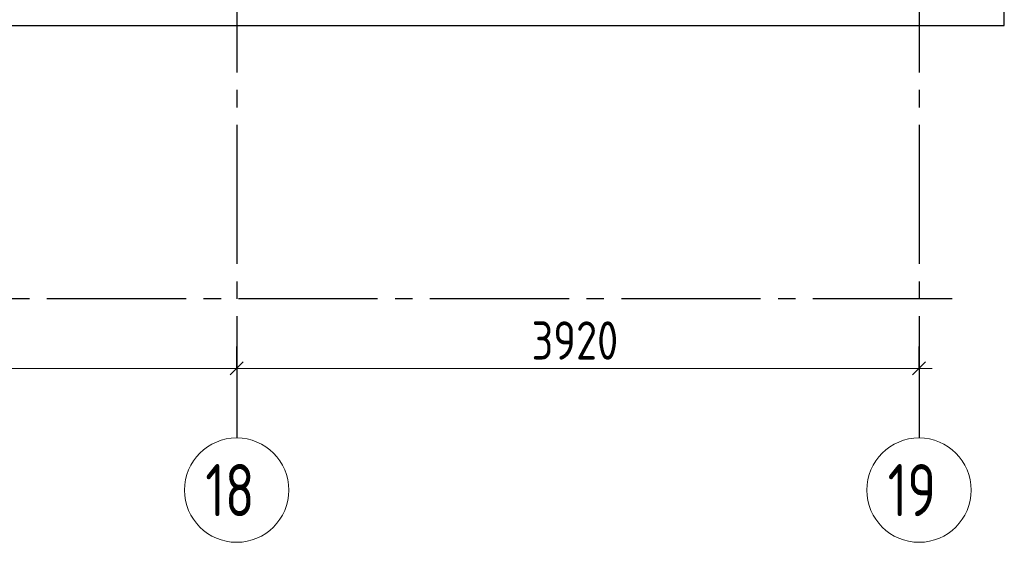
# Model space of a CAD drawing. Header units: millimetres. Extents: x 0 to 45010, y 0 to 29700.
# Tile 11 of 15: x 29903 to 35560, y 14850 to 17854. Entities that reach past the tile are written whole.
import ezdxf

# ---------------------------------------------------------------- set-up
doc = ezdxf.new("R2010")
doc.units = ezdxf.units.MM
doc.linetypes.add('______5', pattern=[1100, 800, -100, 100, -100])
doc.layers.add('Standard', color=7, linetype='Continuous', lineweight=25)
doc.layers.add('Оси', color=40, linetype='______5', lineweight=18)
doc.styles.add('GOST 2.304-81', font='txt')
doc.styles.add('ISOCPEUR', font='txt')

msp = doc.modelspace()

# ---------------------------------------------------------------- linework, layer by layer
at = {"layer": 'Standard', "color": 251, "linetype": 'Continuous', "lineweight": -3, "true_color": 0x656565, "transparency": 33554687}
for p, q in [((31150, 15850), (31150, 15975)), ((35070, 15850), (35070, 15975)), ((31150, 15850), (31150, 15725)), ((31150, 15850), (31150, 15850)), ((35070, 15850), (35070, 15725)), ((35070, 15850), (35070, 15850))]:
    msp.add_line(p, q, dxfattribs=at)
at = {"layer": 'Standard', "color": 7, "linetype": 'Continuous', "lineweight": 13, "transparency": 33554687}
for p, q in [((27230, 15850), (31150, 15850)), ((31150, 15850), (35070, 15850)), ((35070, 15850), (35145, 15850))]:
    msp.add_line(p, q, dxfattribs=at)
at = {"layer": 'Standard', "color": 7, "linetype": 'Continuous', "lineweight": 25, "transparency": 33554687}
for p, q in [((31112.5, 15812.5), (31187.5, 15887.5)), ((35032.5, 15812.5), (35107.5, 15887.5))]:
    msp.add_line(p, q, dxfattribs=at)
at = {"layer": 'Standard', "color": 254, "linetype": 'Continuous', "lineweight": 25, "true_color": 0xc4c4ff, "transparency": 33554687}
msp.add_lwpolyline([(5700, 17820), (35560, 17820), (35560, 25470), (5700, 25470), (5700, 17820)], dxfattribs=at)
at = {"layer": 'Оси', "color": 8, "linetype": '______5', "lineweight": -3, "transparency": 33554687}
for p, q in [((31150, 24950), (31150, 15450)), ((35070, 24950), (35070, 15450)), ((35260, 16250), (4100, 16250))]:
    msp.add_line(p, q, dxfattribs=at)
at = {"layer": 'Оси', "color": 7, "linetype": 'Continuous', "lineweight": 13, "transparency": 33554687}
for centre in [(31150, 15150), (35070, 15150)]:
    msp.add_circle(centre, 300, dxfattribs=at)

# ---------------------------------------------------------------- texts
at = {"layer": 'Standard', "color": 7, "linetype": 'Continuous', "lineweight": 25, "transparency": 33554687, "insert": (32844.2, 15900), "char_height": 220, "width": 657.046, "attachment_point": 7, "style": 'GOST 2.304-81'}
msp.add_mtext('3920', dxfattribs=at)
at = {"layer": 'Оси', "color": 7, "linetype": 'Continuous', "lineweight": 25, "transparency": 33554687, "char_height": 300, "width": 472.272, "attachment_point": 7, "style": 'ISOCPEUR'}
for s, insert in [('\\W0.75;18', (30970, 15000)), ('\\W0.75;19', (34890, 15000))]:
    msp.add_mtext(s, dxfattribs=dict(at, insert=insert))

doc.saveas('drawing.dxf')
